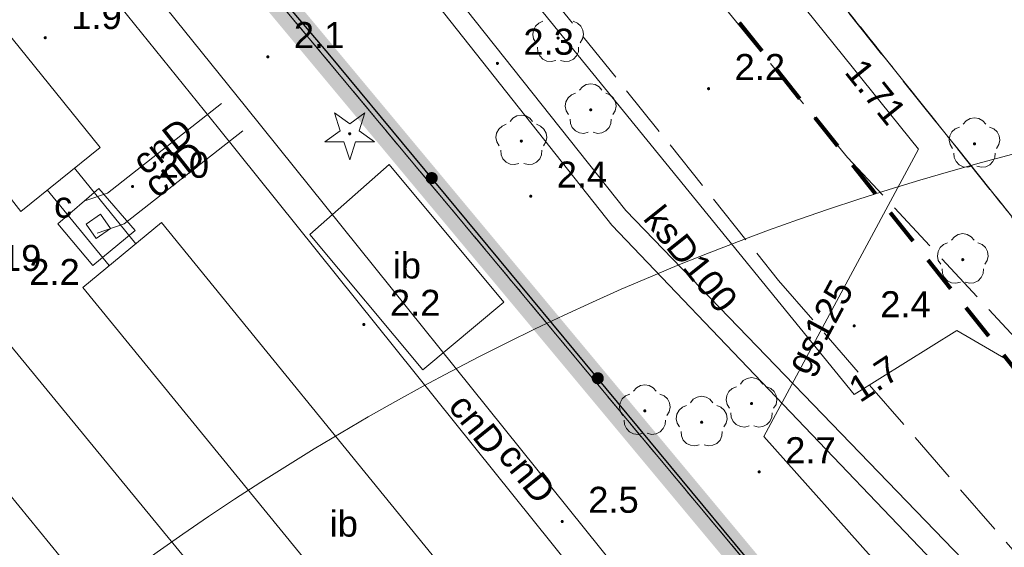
# Model space of a CAD drawing. Extents: x 5474185 to 5474933, y 5916077 to 5916824.
# Tile 222 of 256: x 5474610 to 5474638, y 5916425 to 5916440. Entities that reach past the tile are written whole.
import ezdxf
from ezdxf.enums import TextEntityAlignment as Align

# ---------------------------------------------------------------- set-up
doc = ezdxf.new("R2010")
doc.units = 0
for name, pattern in [('216-500', [2.5, 1.5, -1]), ('DASHDOT', [1, 0.5, -0.25, 0, -0.25]), ('PRZER1-1', [1, 0.5, -0.5]), ('PRZER3-1', [2, 1.5, -0.5]), ('PRZER3-2', [2.5, 1.5, -1])]:
    doc.linetypes.add(name, pattern=pattern)
doc.layers.add('1-GRAN', color=5, linetype='DASHDOT')
for name, color, linetype, lineweight in [('GESDZI', 253, 'CONTINUOUS', 18), ('GESJOB', 253, 'CONTINUOUS', 35), ('GESKKL', 253, 'CONTINUOUS', 18), ('GESUZY', 253, 'CONTINUOUS', 18), ('GSLKOG', 253, 'CONTINUOUS', 35), ('GSPRDI', 253, 'CONTINUOUS', 18), ('GSPRDL', 253, 'CONTINUOUS', 18), ('GSPWPN', 253, 'CONTINUOUS', 13), ('GSPWPN_O', 253, 'CONTINUOUS', 13), ('GSSIIN', 253, 'CONTINUOUS', 18), ('GSSIIN_O', 253, 'CONTINUOUS', 18), ('GSSKOA', 253, 'CONTINUOUS', 18), ('GULCPR', 254, 'CONTINUOUS', 18), ('GULCPR_O', 254, 'CONTINUOUS', 18), ('GULGPR', 254, 'CONTINUOUS', 18), ('GULGPR_O', 254, 'CONTINUOUS', 18), ('GULKPR', 7, 'CONTINUOUS', 18), ('GULKPR_O', 254, 'CONTINUOUS', 18), ('GULTPR', 254, 'CONTINUOUS', 18), ('GUPIWZ', 253, 'CONTINUOUS', 18), ('GUPIWZ_O', 253, 'CONTINUOUS', 18), ('GUPPRZ_O', 40, 'CONTINUOUS', 18), ('GUSIKP', 253, 'CONTINUOUS', 18), ('IS HP zasięg', 251, 'CONTINUOUS', 20), ('Sieć wodociągowa', 253, 'CONTINUOUS', 40)]:
    doc.layers.add(name, color=color, linetype=linetype, lineweight=lineweight)
doc.styles.add('Arial', font='arial.ttf')

msp = doc.modelspace()

# ---------------------------------------------------------------- hatches: boundary and pattern name
at = {"layer": 'GSLKOG'}
for points in [[(5474621.869535, 5916435.087497), (5474621.824989, 5916435.09763), (5474621.784583, 5916435.118947), (5474621.751071, 5916435.149996), (5474621.726738, 5916435.188659), (5474621.71324, 5916435.232305), (5474621.711497, 5916435.277955), (5474621.721631, 5916435.322501), (5474621.742948, 5916435.362907), (5474621.773996, 5916435.396419), (5474621.81266, 5916435.420753), (5474621.856305, 5916435.43425), (5474621.901956, 5916435.435993), (5474621.946501, 5916435.425859), (5474621.986908, 5916435.404542), (5474622.020419, 5916435.373494), (5474622.044753, 5916435.33483), (5474622.058251, 5916435.291185), (5474622.059993, 5916435.245535), (5474622.04986, 5916435.200989), (5474622.028543, 5916435.160582), (5474621.997495, 5916435.127071), (5474621.958831, 5916435.102737), (5474621.915186, 5916435.089239)], [(5474621.869535, 5916435.087497), (5474621.824989, 5916435.09763), (5474621.784583, 5916435.118947), (5474621.751071, 5916435.149996), (5474621.726738, 5916435.188659), (5474621.71324, 5916435.232305), (5474621.711497, 5916435.277955), (5474621.721631, 5916435.322501), (5474621.742948, 5916435.362907), (5474621.773996, 5916435.396419), (5474621.81266, 5916435.420753), (5474621.856305, 5916435.43425), (5474621.901956, 5916435.435993), (5474621.946501, 5916435.425859), (5474621.986908, 5916435.404542), (5474622.020419, 5916435.373494), (5474622.044753, 5916435.33483), (5474622.058251, 5916435.291185), (5474622.059993, 5916435.245535), (5474622.04986, 5916435.200989), (5474622.028543, 5916435.160582), (5474621.997495, 5916435.127071), (5474621.958831, 5916435.102737), (5474621.915186, 5916435.089239)], [(5474626.65879, 5916429.315752), (5474626.614244, 5916429.325886), (5474626.573838, 5916429.347203), (5474626.540326, 5916429.378251), (5474626.515992, 5916429.416914), (5474626.502495, 5916429.46056), (5474626.500752, 5916429.50621), (5474626.510886, 5916429.550756), (5474626.532203, 5916429.591162), (5474626.563251, 5916429.624674), (5474626.601914, 5916429.649008), (5474626.64556, 5916429.662505), (5474626.69121, 5916429.664248), (5474626.735756, 5916429.654114), (5474626.776162, 5916429.632797), (5474626.809674, 5916429.601749), (5474626.834008, 5916429.563086), (5474626.847505, 5916429.51944), (5474626.849248, 5916429.47379), (5474626.839114, 5916429.429244), (5474626.817797, 5916429.388838), (5474626.786749, 5916429.355326), (5474626.748086, 5916429.330992), (5474626.70444, 5916429.317495)], [(5474626.65879, 5916429.315752), (5474626.614244, 5916429.325886), (5474626.573838, 5916429.347203), (5474626.540326, 5916429.378251), (5474626.515992, 5916429.416914), (5474626.502495, 5916429.46056), (5474626.500752, 5916429.50621), (5474626.510886, 5916429.550756), (5474626.532203, 5916429.591162), (5474626.563251, 5916429.624674), (5474626.601914, 5916429.649008), (5474626.64556, 5916429.662505), (5474626.69121, 5916429.664248), (5474626.735756, 5916429.654114), (5474626.776162, 5916429.632797), (5474626.809674, 5916429.601749), (5474626.834008, 5916429.563086), (5474626.847505, 5916429.51944), (5474626.849248, 5916429.47379), (5474626.839114, 5916429.429244), (5474626.817797, 5916429.388838), (5474626.786749, 5916429.355326), (5474626.748086, 5916429.330992), (5474626.70444, 5916429.317495)]]:
    msp.add_hatch(color=256, dxfattribs=at).paths.add_polyline_path(points)
at = {"layer": 'GSPRDI'}
msp.add_hatch(color=256, dxfattribs=at).paths.add_polyline_path([(5474619.52, 5916436.495), (5474619.506094, 5916436.497202), (5474619.49355, 5916436.503594), (5474619.483594, 5916436.51355), (5474619.477202, 5916436.526094), (5474619.475, 5916436.54), (5474619.477202, 5916436.553906), (5474619.483594, 5916436.56645), (5474619.49355, 5916436.576406), (5474619.506094, 5916436.582798), (5474619.52, 5916436.585), (5474619.533906, 5916436.582798), (5474619.54645, 5916436.576406), (5474619.556406, 5916436.56645), (5474619.562798, 5916436.553906), (5474619.565, 5916436.54), (5474619.562798, 5916436.526094), (5474619.556406, 5916436.51355), (5474619.54645, 5916436.503594), (5474619.533906, 5916436.497202)])
at = {"layer": 'GSPRDL'}
for points in [[(5474625.53, 5916439.255), (5474625.516094, 5916439.257202), (5474625.50355, 5916439.263594), (5474625.493594, 5916439.27355), (5474625.487202, 5916439.286094), (5474625.485, 5916439.3), (5474625.487202, 5916439.313906), (5474625.493594, 5916439.32645), (5474625.50355, 5916439.336406), (5474625.516094, 5916439.342798), (5474625.53, 5916439.345), (5474625.543906, 5916439.342798), (5474625.55645, 5916439.336406), (5474625.566406, 5916439.32645), (5474625.572798, 5916439.313906), (5474625.575, 5916439.3), (5474625.572798, 5916439.286094), (5474625.566406, 5916439.27355), (5474625.55645, 5916439.263594), (5474625.543906, 5916439.257202)], [(5474626.47, 5916437.185), (5474626.456094, 5916437.187202), (5474626.44355, 5916437.193594), (5474626.433594, 5916437.20355), (5474626.427202, 5916437.216094), (5474626.425, 5916437.23), (5474626.427202, 5916437.243906), (5474626.433594, 5916437.25645), (5474626.44355, 5916437.266406), (5474626.456094, 5916437.272798), (5474626.47, 5916437.275), (5474626.483906, 5916437.272798), (5474626.49645, 5916437.266406), (5474626.506406, 5916437.25645), (5474626.512798, 5916437.243906), (5474626.515, 5916437.23), (5474626.512798, 5916437.216094), (5474626.506406, 5916437.20355), (5474626.49645, 5916437.193594), (5474626.483906, 5916437.187202)], [(5474624.47, 5916436.285), (5474624.456094, 5916436.287202), (5474624.44355, 5916436.293594), (5474624.433594, 5916436.30355), (5474624.427202, 5916436.316094), (5474624.425, 5916436.33), (5474624.427202, 5916436.343906), (5474624.433594, 5916436.35645), (5474624.44355, 5916436.366406), (5474624.456094, 5916436.372798), (5474624.47, 5916436.375), (5474624.483906, 5916436.372798), (5474624.49645, 5916436.366406), (5474624.506406, 5916436.35645), (5474624.512798, 5916436.343906), (5474624.515, 5916436.33), (5474624.512798, 5916436.316094), (5474624.506406, 5916436.30355), (5474624.49645, 5916436.293594), (5474624.483906, 5916436.287202)], [(5474637.54, 5916436.205), (5474637.526094, 5916436.207202), (5474637.51355, 5916436.213594), (5474637.503594, 5916436.22355), (5474637.497202, 5916436.236094), (5474637.495, 5916436.25), (5474637.497202, 5916436.263906), (5474637.503594, 5916436.27645), (5474637.51355, 5916436.286406), (5474637.526094, 5916436.292798), (5474637.54, 5916436.295), (5474637.553906, 5916436.292798), (5474637.56645, 5916436.286406), (5474637.576406, 5916436.27645), (5474637.582798, 5916436.263906), (5474637.585, 5916436.25), (5474637.582798, 5916436.236094), (5474637.576406, 5916436.22355), (5474637.56645, 5916436.213594), (5474637.553906, 5916436.207202)], [(5474637.2, 5916432.865), (5474637.186094, 5916432.867202), (5474637.17355, 5916432.873594), (5474637.163594, 5916432.88355), (5474637.157202, 5916432.896094), (5474637.155, 5916432.91), (5474637.157202, 5916432.923906), (5474637.163594, 5916432.93645), (5474637.17355, 5916432.946406), (5474637.186094, 5916432.952798), (5474637.2, 5916432.955), (5474637.213906, 5916432.952798), (5474637.22645, 5916432.946406), (5474637.236406, 5916432.93645), (5474637.242798, 5916432.923906), (5474637.245, 5916432.91), (5474637.242798, 5916432.896094), (5474637.236406, 5916432.88355), (5474637.22645, 5916432.873594), (5474637.213906, 5916432.867202)], [(5474631.11, 5916428.715), (5474631.096094, 5916428.717202), (5474631.08355, 5916428.723594), (5474631.073594, 5916428.73355), (5474631.067202, 5916428.746094), (5474631.065, 5916428.76), (5474631.067202, 5916428.773906), (5474631.073594, 5916428.78645), (5474631.08355, 5916428.796406), (5474631.096094, 5916428.802798), (5474631.11, 5916428.805), (5474631.123906, 5916428.802798), (5474631.13645, 5916428.796406), (5474631.146406, 5916428.78645), (5474631.152798, 5916428.773906), (5474631.155, 5916428.76), (5474631.152798, 5916428.746094), (5474631.146406, 5916428.73355), (5474631.13645, 5916428.723594), (5474631.123906, 5916428.717202)], [(5474628.03, 5916428.505), (5474628.016094, 5916428.507202), (5474628.00355, 5916428.513594), (5474627.993594, 5916428.52355), (5474627.987202, 5916428.536094), (5474627.985, 5916428.55), (5474627.987202, 5916428.563906), (5474627.993594, 5916428.57645), (5474628.00355, 5916428.586406), (5474628.016094, 5916428.592798), (5474628.03, 5916428.595), (5474628.043906, 5916428.592798), (5474628.05645, 5916428.586406), (5474628.066406, 5916428.57645), (5474628.072798, 5916428.563906), (5474628.075, 5916428.55), (5474628.072798, 5916428.536094), (5474628.066406, 5916428.52355), (5474628.05645, 5916428.513594), (5474628.043906, 5916428.507202)], [(5474629.67, 5916428.175), (5474629.656094, 5916428.177202), (5474629.64355, 5916428.183594), (5474629.633594, 5916428.19355), (5474629.627202, 5916428.206094), (5474629.625, 5916428.22), (5474629.627202, 5916428.233906), (5474629.633594, 5916428.24645), (5474629.64355, 5916428.256406), (5474629.656094, 5916428.262798), (5474629.67, 5916428.265), (5474629.683906, 5916428.262798), (5474629.69645, 5916428.256406), (5474629.706406, 5916428.24645), (5474629.712798, 5916428.233906), (5474629.715, 5916428.22), (5474629.712798, 5916428.206094), (5474629.706406, 5916428.19355), (5474629.69645, 5916428.183594), (5474629.683906, 5916428.177202)]]:
    msp.add_hatch(color=256, dxfattribs=at).paths.add_polyline_path(points)
at = {"layer": 'GSPWPN'}
for points in [[(5474610.74, 5916439.265), (5474610.728353, 5916439.266533), (5474610.7175, 5916439.271029), (5474610.70818, 5916439.27818), (5474610.701029, 5916439.2875), (5474610.696533, 5916439.298353), (5474610.695, 5916439.31), (5474610.696533, 5916439.321647), (5474610.701029, 5916439.3325), (5474610.70818, 5916439.34182), (5474610.7175, 5916439.348971), (5474610.728353, 5916439.353467), (5474610.74, 5916439.355), (5474610.751647, 5916439.353467), (5474610.7625, 5916439.348971), (5474610.77182, 5916439.34182), (5474610.778971, 5916439.3325), (5474610.783467, 5916439.321647), (5474610.785, 5916439.31), (5474610.783467, 5916439.298353), (5474610.778971, 5916439.2875), (5474610.77182, 5916439.27818), (5474610.7625, 5916439.271029), (5474610.751647, 5916439.266533)], [(5474617.16, 5916438.715), (5474617.148353, 5916438.716533), (5474617.1375, 5916438.721029), (5474617.12818, 5916438.72818), (5474617.121029, 5916438.7375), (5474617.116533, 5916438.748353), (5474617.115, 5916438.76), (5474617.116533, 5916438.771647), (5474617.121029, 5916438.7825), (5474617.12818, 5916438.79182), (5474617.1375, 5916438.798971), (5474617.148353, 5916438.803467), (5474617.16, 5916438.805), (5474617.171647, 5916438.803467), (5474617.1825, 5916438.798971), (5474617.19182, 5916438.79182), (5474617.198971, 5916438.7825), (5474617.203467, 5916438.771647), (5474617.205, 5916438.76), (5474617.203467, 5916438.748353), (5474617.198971, 5916438.7375), (5474617.19182, 5916438.72818), (5474617.1825, 5916438.721029), (5474617.171647, 5916438.716533)], [(5474623.78, 5916438.525), (5474623.768353, 5916438.526533), (5474623.7575, 5916438.531029), (5474623.74818, 5916438.53818), (5474623.741029, 5916438.5475), (5474623.736533, 5916438.558353), (5474623.735, 5916438.57), (5474623.736533, 5916438.581647), (5474623.741029, 5916438.5925), (5474623.74818, 5916438.60182), (5474623.7575, 5916438.608971), (5474623.768353, 5916438.613467), (5474623.78, 5916438.615), (5474623.791647, 5916438.613467), (5474623.8025, 5916438.608971), (5474623.81182, 5916438.60182), (5474623.818971, 5916438.5925), (5474623.823467, 5916438.581647), (5474623.825, 5916438.57), (5474623.823467, 5916438.558353), (5474623.818971, 5916438.5475), (5474623.81182, 5916438.53818), (5474623.8025, 5916438.531029), (5474623.791647, 5916438.526533)], [(5474629.87, 5916437.795), (5474629.858353, 5916437.796533), (5474629.8475, 5916437.801029), (5474629.83818, 5916437.80818), (5474629.831029, 5916437.8175), (5474629.826533, 5916437.828353), (5474629.825, 5916437.84), (5474629.826533, 5916437.851647), (5474629.831029, 5916437.8625), (5474629.83818, 5916437.87182), (5474629.8475, 5916437.878971), (5474629.858353, 5916437.883467), (5474629.87, 5916437.885), (5474629.881647, 5916437.883467), (5474629.8925, 5916437.878971), (5474629.90182, 5916437.87182), (5474629.908971, 5916437.8625), (5474629.913467, 5916437.851647), (5474629.915, 5916437.84), (5474629.913467, 5916437.828353), (5474629.908971, 5916437.8175), (5474629.90182, 5916437.80818), (5474629.8925, 5916437.801029), (5474629.881647, 5916437.796533)], [(5474613.26, 5916434.975), (5474613.248353, 5916434.976533), (5474613.2375, 5916434.981029), (5474613.22818, 5916434.98818), (5474613.221029, 5916434.9975), (5474613.216533, 5916435.008353), (5474613.215, 5916435.02), (5474613.216533, 5916435.031647), (5474613.221029, 5916435.0425), (5474613.22818, 5916435.05182), (5474613.2375, 5916435.058971), (5474613.248353, 5916435.063467), (5474613.26, 5916435.065), (5474613.271647, 5916435.063467), (5474613.2825, 5916435.058971), (5474613.29182, 5916435.05182), (5474613.298971, 5916435.0425), (5474613.303467, 5916435.031647), (5474613.305, 5916435.02), (5474613.303467, 5916435.008353), (5474613.298971, 5916434.9975), (5474613.29182, 5916434.98818), (5474613.2825, 5916434.981029), (5474613.271647, 5916434.976533)], [(5474624.74, 5916434.695), (5474624.728353, 5916434.696533), (5474624.7175, 5916434.701029), (5474624.70818, 5916434.70818), (5474624.701029, 5916434.7175), (5474624.696533, 5916434.728353), (5474624.695, 5916434.74), (5474624.696533, 5916434.751647), (5474624.701029, 5916434.7625), (5474624.70818, 5916434.77182), (5474624.7175, 5916434.778971), (5474624.728353, 5916434.783467), (5474624.74, 5916434.785), (5474624.751647, 5916434.783467), (5474624.7625, 5916434.778971), (5474624.77182, 5916434.77182), (5474624.778971, 5916434.7625), (5474624.783467, 5916434.751647), (5474624.785, 5916434.74), (5474624.783467, 5916434.728353), (5474624.778971, 5916434.7175), (5474624.77182, 5916434.70818), (5474624.7625, 5916434.701029), (5474624.751647, 5916434.696533)], [(5474619.93, 5916430.995), (5474619.918353, 5916430.996533), (5474619.9075, 5916431.001029), (5474619.89818, 5916431.00818), (5474619.891029, 5916431.0175), (5474619.886533, 5916431.028353), (5474619.885, 5916431.04), (5474619.886533, 5916431.051647), (5474619.891029, 5916431.0625), (5474619.89818, 5916431.07182), (5474619.9075, 5916431.078971), (5474619.918353, 5916431.083467), (5474619.93, 5916431.085), (5474619.941647, 5916431.083467), (5474619.9525, 5916431.078971), (5474619.96182, 5916431.07182), (5474619.968971, 5916431.0625), (5474619.973467, 5916431.051647), (5474619.975, 5916431.04), (5474619.973467, 5916431.028353), (5474619.968971, 5916431.0175), (5474619.96182, 5916431.00818), (5474619.9525, 5916431.001029), (5474619.941647, 5916430.996533)], [(5474634.07, 5916430.955), (5474634.058353, 5916430.956533), (5474634.0475, 5916430.961029), (5474634.03818, 5916430.96818), (5474634.031029, 5916430.9775), (5474634.026533, 5916430.988353), (5474634.025, 5916431), (5474634.026533, 5916431.011647), (5474634.031029, 5916431.0225), (5474634.03818, 5916431.03182), (5474634.0475, 5916431.038971), (5474634.058353, 5916431.043467), (5474634.07, 5916431.045), (5474634.081647, 5916431.043467), (5474634.0925, 5916431.038971), (5474634.10182, 5916431.03182), (5474634.108971, 5916431.0225), (5474634.113467, 5916431.011647), (5474634.115, 5916431), (5474634.113467, 5916430.988353), (5474634.108971, 5916430.9775), (5474634.10182, 5916430.96818), (5474634.0925, 5916430.961029), (5474634.081647, 5916430.956533)], [(5474631.33, 5916426.745), (5474631.318353, 5916426.746533), (5474631.3075, 5916426.751029), (5474631.29818, 5916426.75818), (5474631.291029, 5916426.7675), (5474631.286533, 5916426.778353), (5474631.285, 5916426.79), (5474631.286533, 5916426.801647), (5474631.291029, 5916426.8125), (5474631.29818, 5916426.82182), (5474631.3075, 5916426.828971), (5474631.318353, 5916426.833467), (5474631.33, 5916426.835), (5474631.341647, 5916426.833467), (5474631.3525, 5916426.828971), (5474631.36182, 5916426.82182), (5474631.368971, 5916426.8125), (5474631.373467, 5916426.801647), (5474631.375, 5916426.79), (5474631.373467, 5916426.778353), (5474631.368971, 5916426.7675), (5474631.36182, 5916426.75818), (5474631.3525, 5916426.751029), (5474631.341647, 5916426.746533)], [(5474625.65, 5916425.315), (5474625.638353, 5916425.316533), (5474625.6275, 5916425.321029), (5474625.61818, 5916425.32818), (5474625.611029, 5916425.3375), (5474625.606533, 5916425.348353), (5474625.605, 5916425.36), (5474625.606533, 5916425.371647), (5474625.611029, 5916425.3825), (5474625.61818, 5916425.39182), (5474625.6275, 5916425.398971), (5474625.638353, 5916425.403467), (5474625.65, 5916425.405), (5474625.661647, 5916425.403467), (5474625.6725, 5916425.398971), (5474625.68182, 5916425.39182), (5474625.688971, 5916425.3825), (5474625.693467, 5916425.371647), (5474625.695, 5916425.36), (5474625.693467, 5916425.348353), (5474625.688971, 5916425.3375), (5474625.68182, 5916425.32818), (5474625.6725, 5916425.321029), (5474625.661647, 5916425.316533)]]:
    msp.add_hatch(color=256, dxfattribs=at).paths.add_polyline_path(points)

# ---------------------------------------------------------------- linework, layer by layer
at = {"layer": '1-GRAN', "ltscale": 5, "const_width": 0.8, "elevation": 10.18}
msp.add_lwpolyline([(5474735.59, 5916295.78), (5474731.225, 5916301.37), (5474726.86, 5916306.96), (5474725.77, 5916305.39), (5474703.58, 5916333.12), (5474701.74, 5916331.62), (5474677.44, 5916362.23), (5474676.63, 5916366.83), (5474671.32, 5916373.56), (5474670.75, 5916377.23), (5474668.45, 5916379.86), (5474653.79, 5916398.05), (5474650.99, 5916400.16), (5474640.015, 5916413.29), (5474601.225, 5916459.83), (5474599.14, 5916462.32), (5474597.96, 5916464.18), (5474593.86, 5916465.7), (5474587.49, 5916468.01), (5474584.84, 5916471.31), (5474583.4, 5916473.15), (5474572.445, 5916486.895), (5474461.94, 5916622.65)], dxfattribs=at)
at = {"layer": 'GESDZI', "linetype": 'Continuous', "lineweight": 13}
for p, q in [((5474594.48, 5916489.42, 10.22), (5474664.51, 5916401.72, 10.22)), ((5474664.51, 5916401.72, 10.22), (5474594.48, 5916489.42, 10.22)), ((5474650.99, 5916400.16, 10.22), (5474599.14, 5916462.32, 10.22)), ((5474599.14, 5916462.32, 10.22), (5474650.99, 5916400.16, 10.22))]:
    msp.add_line(p, q, dxfattribs=at)
at = {"layer": 'GESJOB', "linetype": 'PRZER3-2', "lineweight": 30}
msp.add_line((5474664.51, 5916401.72, 10.22), (5474594.48, 5916489.42, 10.22), dxfattribs=at)
msp.add_line((5474664.51, 5916401.72, 10.22), (5474594.48, 5916489.42, 10.22), dxfattribs=at)
at = {"layer": 'GESKKL', "linetype": 'PRZER3-1', "lineweight": 13}
msp.add_line((5474594.48, 5916489.42, 10.06), (5474664.51, 5916401.72, 10.06), dxfattribs=at)
at = {"layer": 'GESUZY', "linetype": 'PRZER1-1', "lineweight": 13}
for p, q in [((5474664.51, 5916401.72, 10.08), (5474594.48, 5916489.42, 10.08)), ((5474594.48, 5916489.42, 10.08), (5474664.51, 5916401.72, 10.08)), ((5474650.99, 5916400.16, 10.08), (5474599.14, 5916462.32, 10.08)), ((5474599.14, 5916462.32, 10.08), (5474650.99, 5916400.16, 10.08))]:
    msp.add_line(p, q, dxfattribs=at)
at = {"layer": 'GSLKOG', "linetype": 'Continuous', "lineweight": 30}
for p, q in [((5474618.9, 5916438.86, 10.18), (5474603.31, 5916457.34, 10.18)), ((5474634.45, 5916420.12, 10.18), (5474618.9, 5916438.86, 10.18))]:
    msp.add_line(p, q, dxfattribs=at)
at = {"layer": 'GSPRDI', "elevation": 10.12, "flags": 128}
msp.add_lwpolyline([(5474619.792471, 5916436.628531), (5474620.233338, 5916436.308222), (5474619.688396, 5916436.308222), (5474619.52, 5916435.789952), (5474619.351604, 5916436.308222), (5474618.806662, 5916436.308222), (5474619.247529, 5916436.628531), (5474619.079133, 5916437.146801), (5474619.52, 5916436.826493), (5474619.960867, 5916437.146801), (5474619.792471, 5916436.628531)], close=True, dxfattribs=at)
at = {"layer": 'GSPRDL', "elevation": 10.12, "flags": 128}
for points in [[(5474624.894031, 5916439.165674), (5474624.82542, 5916439.275999), (5474624.798571, 5916439.403115), (5474624.816708, 5916439.531763), (5474624.877652, 5916439.646501), (5474624.97409, 5916439.733559), (5474625.094445, 5916439.782485)], [(5474625.965555, 5916439.782485), (5474626.08591, 5916439.733559), (5474626.182348, 5916439.646501), (5474626.243292, 5916439.531763), (5474626.261429, 5916439.403115), (5474626.23458, 5916439.275999), (5474626.165969, 5916439.165674)], [(5474625.461227, 5916438.653649), (5474625.335099, 5916438.622488), (5474625.205908, 5916438.636234), (5474625.089161, 5916438.693237), (5474624.998871, 5916438.786655), (5474624.945875, 5916438.905275), (5474624.936535, 5916439.034859)], [(5474626.123465, 5916439.034859), (5474626.114125, 5916438.905275), (5474626.061129, 5916438.786655), (5474625.970839, 5916438.693237), (5474625.854092, 5916438.636234), (5474625.724901, 5916438.622488), (5474625.598773, 5916438.653649)], [(5474626.145723, 5916437.793333), (5474626.229447, 5916437.892679), (5474626.342044, 5916437.957494), (5474626.47, 5916437.98), (5474626.597956, 5916437.957494), (5474626.710553, 5916437.892679), (5474626.794277, 5916437.793333)], [(5474625.834031, 5916437.095674), (5474625.76542, 5916437.205999), (5474625.738571, 5916437.333115), (5474625.756708, 5916437.461763), (5474625.817652, 5916437.576501), (5474625.91409, 5916437.663559), (5474626.034445, 5916437.712485)], [(5474626.905555, 5916437.712485), (5474627.02591, 5916437.663559), (5474627.122348, 5916437.576501), (5474627.183292, 5916437.461763), (5474627.201429, 5916437.333115), (5474627.17458, 5916437.205999), (5474627.105969, 5916437.095674)], [(5474624.145723, 5916436.893333), (5474624.229447, 5916436.992679), (5474624.342044, 5916437.057494), (5474624.47, 5916437.08), (5474624.597956, 5916437.057494), (5474624.710553, 5916436.992679), (5474624.794277, 5916436.893333)], [(5474626.401227, 5916436.583649), (5474626.275099, 5916436.552488), (5474626.145908, 5916436.566234), (5474626.029161, 5916436.623237), (5474625.938871, 5916436.716655), (5474625.885875, 5916436.835275), (5474625.876535, 5916436.964859)], [(5474627.063465, 5916436.964859), (5474627.054125, 5916436.835275), (5474627.001129, 5916436.716655), (5474626.910839, 5916436.623237), (5474626.794092, 5916436.566234), (5474626.664901, 5916436.552488), (5474626.538773, 5916436.583649)], [(5474637.215723, 5916436.813333), (5474637.299447, 5916436.912679), (5474637.412044, 5916436.977494), (5474637.54, 5916437), (5474637.667956, 5916436.977494), (5474637.780553, 5916436.912679), (5474637.864277, 5916436.813333)], [(5474623.834031, 5916436.195674), (5474623.76542, 5916436.305999), (5474623.738571, 5916436.433115), (5474623.756708, 5916436.561763), (5474623.817652, 5916436.676501), (5474623.91409, 5916436.763559), (5474624.034445, 5916436.812485)], [(5474624.905555, 5916436.812485), (5474625.02591, 5916436.763559), (5474625.122348, 5916436.676501), (5474625.183292, 5916436.561763), (5474625.201429, 5916436.433115), (5474625.17458, 5916436.305999), (5474625.105969, 5916436.195674)], [(5474636.904031, 5916436.115674), (5474636.83542, 5916436.225999), (5474636.808571, 5916436.353115), (5474636.826708, 5916436.481763), (5474636.887652, 5916436.596501), (5474636.98409, 5916436.683559), (5474637.104445, 5916436.732485)], [(5474637.975555, 5916436.732485), (5474638.09591, 5916436.683559), (5474638.192348, 5916436.596501), (5474638.253292, 5916436.481763), (5474638.271429, 5916436.353115), (5474638.24458, 5916436.225999), (5474638.175969, 5916436.115674)], [(5474624.401227, 5916435.683649), (5474624.275099, 5916435.652488), (5474624.145908, 5916435.666234), (5474624.029161, 5916435.723237), (5474623.938871, 5916435.816655), (5474623.885875, 5916435.935275), (5474623.876535, 5916436.064859)], [(5474625.063465, 5916436.064859), (5474625.054125, 5916435.935275), (5474625.001129, 5916435.816655), (5474624.910839, 5916435.723237), (5474624.794092, 5916435.666234), (5474624.664901, 5916435.652488), (5474624.538773, 5916435.683649)], [(5474637.471227, 5916435.603649), (5474637.345099, 5916435.572488), (5474637.215908, 5916435.586234), (5474637.099161, 5916435.643237), (5474637.008871, 5916435.736655), (5474636.955875, 5916435.855275), (5474636.946535, 5916435.984859)], [(5474638.133465, 5916435.984859), (5474638.124125, 5916435.855275), (5474638.071129, 5916435.736655), (5474637.980839, 5916435.643237), (5474637.864092, 5916435.586234), (5474637.734901, 5916435.572488), (5474637.608773, 5916435.603649)], [(5474636.875723, 5916433.473333), (5474636.959447, 5916433.572679), (5474637.072044, 5916433.637494), (5474637.2, 5916433.66), (5474637.327956, 5916433.637494), (5474637.440553, 5916433.572679), (5474637.524277, 5916433.473333)], [(5474636.564031, 5916432.775674), (5474636.49542, 5916432.885999), (5474636.468571, 5916433.013115), (5474636.486708, 5916433.141763), (5474636.547652, 5916433.256501), (5474636.64409, 5916433.343559), (5474636.764445, 5916433.392485)], [(5474637.635555, 5916433.392485), (5474637.75591, 5916433.343559), (5474637.852348, 5916433.256501), (5474637.913292, 5916433.141763), (5474637.931429, 5916433.013115), (5474637.90458, 5916432.885999), (5474637.835969, 5916432.775674)], [(5474637.131227, 5916432.263649), (5474637.005099, 5916432.232488), (5474636.875908, 5916432.246234), (5474636.759161, 5916432.303237), (5474636.668871, 5916432.396655), (5474636.615875, 5916432.515275), (5474636.606535, 5916432.644859)], [(5474637.793465, 5916432.644859), (5474637.784125, 5916432.515275), (5474637.731129, 5916432.396655), (5474637.640839, 5916432.303237), (5474637.524092, 5916432.246234), (5474637.394901, 5916432.232488), (5474637.268773, 5916432.263649)], [(5474627.705723, 5916429.113333), (5474627.789447, 5916429.212679), (5474627.902044, 5916429.277494), (5474628.03, 5916429.3), (5474628.157956, 5916429.277494), (5474628.270553, 5916429.212679), (5474628.354277, 5916429.113333)], [(5474630.785723, 5916429.323333), (5474630.869447, 5916429.422679), (5474630.982044, 5916429.487494), (5474631.11, 5916429.51), (5474631.237956, 5916429.487494), (5474631.350553, 5916429.422679), (5474631.434277, 5916429.323333)], [(5474627.394031, 5916428.415674), (5474627.32542, 5916428.525999), (5474627.298571, 5916428.653115), (5474627.316708, 5916428.781763), (5474627.377652, 5916428.896501), (5474627.47409, 5916428.983559), (5474627.594445, 5916429.032485)], [(5474628.465555, 5916429.032485), (5474628.58591, 5916428.983559), (5474628.682348, 5916428.896501), (5474628.743292, 5916428.781763), (5474628.761429, 5916428.653115), (5474628.73458, 5916428.525999), (5474628.665969, 5916428.415674)], [(5474630.474031, 5916428.625674), (5474630.40542, 5916428.735999), (5474630.378571, 5916428.863115), (5474630.396708, 5916428.991763), (5474630.457652, 5916429.106501), (5474630.55409, 5916429.193559), (5474630.674445, 5916429.242485)], [(5474631.545555, 5916429.242485), (5474631.66591, 5916429.193559), (5474631.762348, 5916429.106501), (5474631.823292, 5916428.991763), (5474631.841429, 5916428.863115), (5474631.81458, 5916428.735999), (5474631.745969, 5916428.625674)], [(5474629.345723, 5916428.783333), (5474629.429447, 5916428.882679), (5474629.542044, 5916428.947494), (5474629.67, 5916428.97), (5474629.797956, 5916428.947494), (5474629.910553, 5916428.882679), (5474629.994277, 5916428.783333)], [(5474629.034031, 5916428.085674), (5474628.96542, 5916428.195999), (5474628.938571, 5916428.323115), (5474628.956708, 5916428.451763), (5474629.017652, 5916428.566501), (5474629.11409, 5916428.653559), (5474629.234445, 5916428.702485)], [(5474630.105555, 5916428.702485), (5474630.22591, 5916428.653559), (5474630.322348, 5916428.566501), (5474630.383292, 5916428.451763), (5474630.401429, 5916428.323115), (5474630.37458, 5916428.195999), (5474630.305969, 5916428.085674)], [(5474631.041227, 5916428.113649), (5474630.915099, 5916428.082488), (5474630.785908, 5916428.096234), (5474630.669161, 5916428.153237), (5474630.578871, 5916428.246655), (5474630.525875, 5916428.365275), (5474630.516535, 5916428.494859)], [(5474631.703465, 5916428.494859), (5474631.694125, 5916428.365275), (5474631.641129, 5916428.246655), (5474631.550839, 5916428.153237), (5474631.434092, 5916428.096234), (5474631.304901, 5916428.082488), (5474631.178773, 5916428.113649)], [(5474627.961227, 5916427.903649), (5474627.835099, 5916427.872488), (5474627.705908, 5916427.886234), (5474627.589161, 5916427.943237), (5474627.498871, 5916428.036655), (5474627.445875, 5916428.155275), (5474627.436535, 5916428.284859)], [(5474628.623465, 5916428.284859), (5474628.614125, 5916428.155275), (5474628.561129, 5916428.036655), (5474628.470839, 5916427.943237), (5474628.354092, 5916427.886234), (5474628.224901, 5916427.872488), (5474628.098773, 5916427.903649)], [(5474629.601227, 5916427.573649), (5474629.475099, 5916427.542488), (5474629.345908, 5916427.556234), (5474629.229161, 5916427.613237), (5474629.138871, 5916427.706655), (5474629.085875, 5916427.825275), (5474629.076535, 5916427.954859)], [(5474630.263465, 5916427.954859), (5474630.254125, 5916427.825275), (5474630.201129, 5916427.706655), (5474630.110839, 5916427.613237), (5474629.994092, 5916427.556234), (5474629.864901, 5916427.542488), (5474629.738773, 5916427.573649)]]:
    msp.add_lwpolyline(points, dxfattribs=at)
at = {"layer": 'GSSIIN', "linetype": 'Continuous', "lineweight": 13}
for p, q in [((5474599.73, 5916451.73, 10.18), (5474612.32, 5916436.14, 10.18)), ((5474610.04, 5916434.3, 10.18), (5474597.5, 5916449.94, 10.18)), ((5474612.32, 5916436.14, 10.18), (5474610.04, 5916434.3, 10.18)), ((5474618.37, 5916433.64, 10.18), (5474620.66, 5916435.65, 10.18)), ((5474620.66, 5916435.65, 10.18), (5474623.97, 5916431.68, 10.18)), ((5474611.82, 5916432.11, 10.18), (5474614.09, 5916433.98, 10.18)), ((5474614.09, 5916433.98, 10.18), (5474626.88, 5916418.3, 10.18)), ((5474621.63, 5916429.73, 10.18), (5474618.37, 5916433.64, 10.18)), ((5474624.66, 5916416.41, 10.18), (5474611.82, 5916432.11, 10.18)), ((5474623.97, 5916431.68, 10.18), (5474621.63, 5916429.73, 10.18)), ((5474609.74, 5916430.43, 10.18), (5474622.64, 5916414.75, 10.18)), ((5474620.48, 5916412.99, 10.18), (5474607.6, 5916428.71, 10.18))]:
    msp.add_line(p, q, dxfattribs=at)
at = {"layer": 'GSSKOA', "linetype": 'PRZER3-1', "lineweight": 13}
for p, q in [((5474633.88, 5916435.86, 10.18), (5474603.65, 5916472.67, 10.18)), ((5474601.24, 5916470.55, 10.18), (5474631.89, 5916432.31, 10.18)), ((5474659.39, 5916408.39, 10.18), (5474633.88, 5916435.86, 10.18)), ((5474631.89, 5916432.31, 10.18), (5474653.95, 5916406.93, 10.18))]:
    msp.add_line(p, q, dxfattribs=at)
at = {"layer": 'GULCPR', "linetype": 'Continuous', "lineweight": 13}
for p, q in [((5474601.75, 5916455.63, 10.14), (5474616.52, 5916437.33, 10.14)), ((5474601.59, 5916454.24, 10.14), (5474615.74, 5916436.7, 10.14)), ((5474612.54, 5916434.83, 10.14), (5474615.82, 5916437.41, 10.14)), ((5474616.52, 5916437.33, 10.14), (5474630.95, 5916419.36, 10.14)), ((5474615.74, 5916436.7, 10.14), (5474630.17, 5916418.73, 10.14)), ((5474613.02, 5916433.94, 10.14), (5474616.44, 5916436.62, 10.14)), ((5474611.91, 5916434.62, 10.14), (5474612.54, 5916434.83, 10.14)), ((5474612.24, 5916433.67, 10.14), (5474613.02, 5916433.94, 10.14))]:
    msp.add_line(p, q, dxfattribs=at)
at = {"layer": 'GULCPR', "linetype": 'Continuous', "lineweight": 18, "elevation": 10.14, "flags": 128}
for points in [[(5474611.58, 5916435.55), (5474613.35, 5916433.37)], [(5474610.8, 5916434.92), (5474612.58, 5916432.74)]]:
    msp.add_lwpolyline(points, dxfattribs=at)
at = {"layer": 'GULGPR', "linetype": 'Continuous', "lineweight": 13}
for p, q in [((5474635.92, 5916436.1, 10.14), (5474623.56, 5916451.45, 10.14)), ((5474631.46, 5916427.81, 10.14), (5474635.92, 5916436.1, 10.14)), ((5474635.53, 5916423.26, 10.14), (5474631.46, 5916427.81, 10.14))]:
    msp.add_line(p, q, dxfattribs=at)
at = {"layer": 'GULKPR', "linetype": 'Continuous', "lineweight": 13}
for p, q in [((5474621.31, 5916442.11, 10.14), (5474627.48, 5916434.33, 10.14)), ((5474620.91, 5916441.7, 10.14), (5474627.08, 5916433.9, 10.14)), ((5474627.48, 5916434.33, 10.14), (5474638.88, 5916422.53, 10.14)), ((5474627.08, 5916433.9, 10.14), (5474648.78, 5916411.2, 10.14))]:
    msp.add_line(p, q, dxfattribs=at)
at = {"layer": 'GULTPR', "linetype": 'Continuous', "lineweight": 13}
for p, q in [((5474616.01, 5916451.2, 10.14), (5474634.07, 5916429.02, 10.14)), ((5474634.07, 5916429.02, 10.14), (5474637.03, 5916430.87, 10.14)), ((5474637.03, 5916430.87, 10.14), (5474643.13, 5916427.31, 10.14))]:
    msp.add_line(p, q, dxfattribs=at)
at = {"layer": 'GUPIWZ'}
msp.add_3dface([(5474612.210679, 5916433.521459, 10.18), (5474612.618541, 5916433.810679, 10.18), (5474612.329321, 5916434.218541, 10.18), (5474611.921459, 5916433.929321, 10.18)], dxfattribs=at)
at = {"layer": 'GUSIKP', "linetype": 'Continuous', "lineweight": 13}
for p, q in [((5474611.1, 5916433.94, 10.14), (5474612.29, 5916434.96, 10.14)), ((5474612.29, 5916434.96, 10.14), (5474613.33, 5916433.75, 10.14)), ((5474612.11, 5916432.74, 10.14), (5474611.1, 5916433.94, 10.14)), ((5474613.33, 5916433.75, 10.14), (5474612.11, 5916432.74, 10.14))]:
    msp.add_line(p, q, dxfattribs=at)
at = {"layer": 'IS HP zasięg', "lineweight": 15, "ltscale": 0.7}
msp.add_circle((5474657.383907, 5916363.309527, 10.18), 75, dxfattribs=at)
at = {"layer": 'Sieć wodociągowa', "linetype": '216-500', "lineweight": 80, "ltscale": 0.7, "flags": 128}
msp.add_lwpolyline([(5474639.869806, 5916212.126617), (5474591.959812, 5916281.625874), (5474551.712383, 5916254.056825), (5474329.196562, 5916529.052215), (5474464.624498, 5916643.592803), (5474589.816575, 5916486.173867), (5474604.985748, 5916472.173823), (5474772.523912, 5916261.364361), (5474653.387527, 5916193.483494), (5474639.869806, 5916212.126617)], close=True, dxfattribs=at)

# ---------------------------------------------------------------- texts
at = {"layer": 'GSPWPN_O', "linetype": 'Continuous', "lineweight": 0, "style": 'Arial'}
for s, p in [('1.9', (5474611.49, 5916439.56, 10.8)), ('2.1', (5474617.91, 5916439.01, 10.8)), ('2.3', (5474624.53, 5916438.82, 10.8)), ('2.2', (5474630.62, 5916438.09, 10.8)), ('2.0', (5474614.01, 5916435.27, 10.8)), ('2.4', (5474625.49, 5916434.99, 10.8)), ('2.2', (5474610.28, 5916432.18, 10.8)), ('2.2', (5474620.68, 5916431.29, 10.8)), ('2.4', (5474634.82, 5916431.25, 10.8)), ('2.7', (5474632.08, 5916427.04, 10.8)), ('2.5', (5474626.4, 5916425.61, 10.8))]:
    msp.add_text(s, height=0.75, dxfattribs=at).set_placement(p)
at = {"layer": 'GSSIIN_O', "linetype": 'Continuous', "lineweight": 0, "style": 'Arial'}
for p in [(5474621.17, 5916432.366535, 10.8), (5474619.35, 5916424.923631, 10.8)]:
    msp.add_text('ib', height=0.75, dxfattribs=at).set_placement(p, align=Align.CENTER)
at = {"layer": 'GULCPR_O', "linetype": 'Continuous', "lineweight": 0, "style": 'Arial'}
for rotation, p in [(38.188069, (5474614.361441, 5916435.88933, 10.8)), (38.20744, (5474614.695096, 5916435.229032, 10.8)), (308.770262, (5474622.915734, 5916427.934558, 10.8)), (308.897682, (5474624.344894, 5916426.526428, 10.8))]:
    msp.add_text('cnD', height=0.75, rotation=rotation, dxfattribs=at).set_placement(p, align=Align.CENTER)
at = {"layer": 'GULGPR_O', "linetype": 'Continuous', "lineweight": 0, "style": 'Arial'}
msp.add_text('gs125', height=0.75, rotation=61.719847, dxfattribs=at).set_placement((5474633.399322, 5916430.795268, 10.8), align=Align.CENTER)
at = {"layer": 'GULKPR_O', "linetype": 'Continuous', "lineweight": 0, "style": 'Arial'}
msp.add_text('ksD100', height=0.75, rotation=308.698261, dxfattribs=at).set_placement((5474629.065316, 5916432.699974, 10.8), align=Align.CENTER)
at = {"layer": 'GUPIWZ_O', "linetype": 'Continuous', "lineweight": 0, "style": 'Arial'}
msp.add_text('c', height=0.75, dxfattribs=at).set_placement((5474611.52, 5916434.12, 10.8), align=Align.RIGHT)
at = {"layer": 'GUPPRZ_O', "linetype": 'Continuous', "lineweight": 0, "style": 'Arial'}
for s, rotation, p in [('1.71', 308.841422, (5474633.764041, 5916438.309563, 10.8)), ('1.7', 33.055811, (5474634.233586, 5916428.76513, 10.8))]:
    msp.add_text(s, height=0.75, rotation=rotation, dxfattribs=at).set_placement(p)
msp.add_text('2.19', height=0.75, dxfattribs=at).set_placement((5474608.590168, 5916432.584136, 10.8))

doc.saveas('drawing.dxf')
